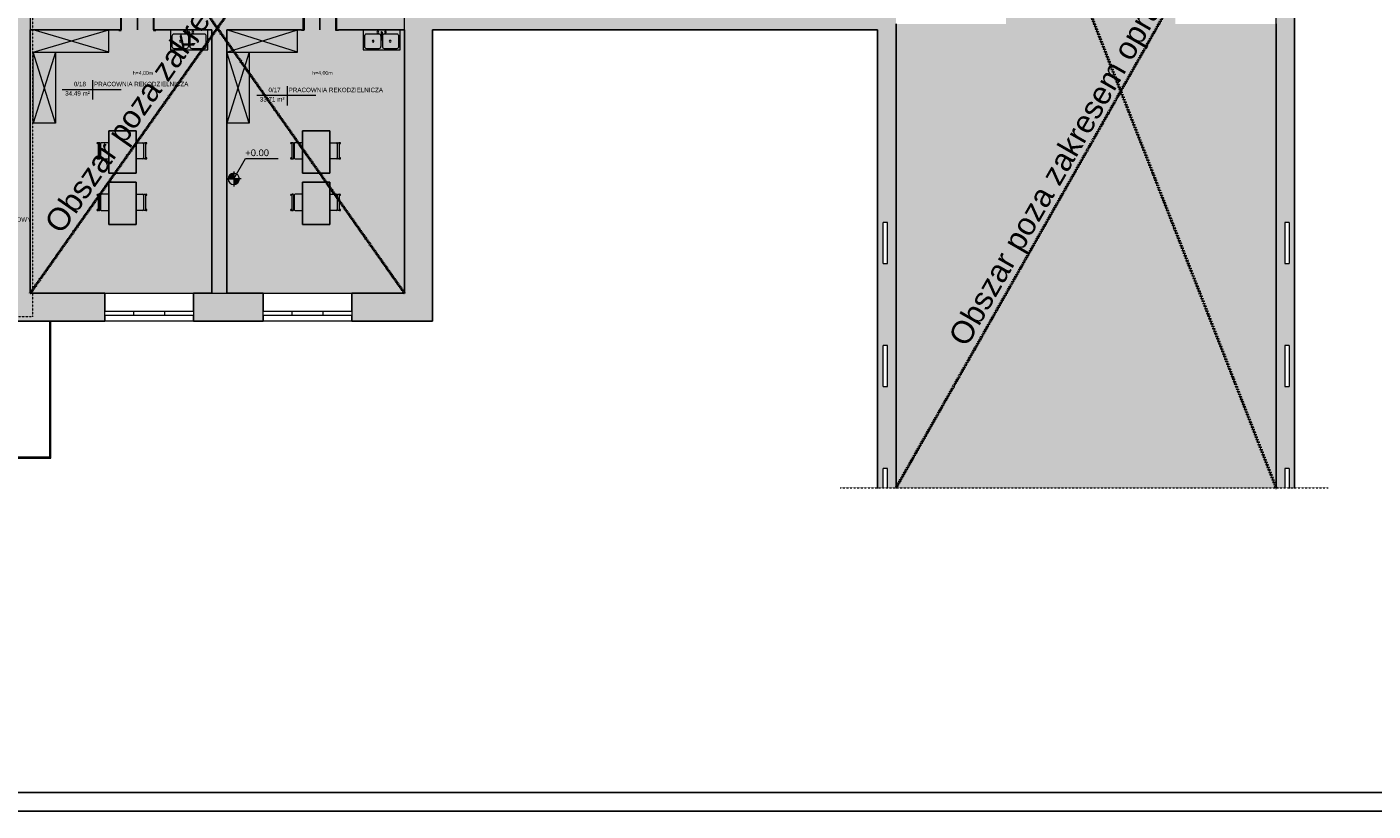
# Model space of a CAD drawing. Header units: inches. Extents: x -112469 to 885939, y -131046 to 286269.
# Tile 42 of 138: x 1361 to 37501, y -131046 to -109999. Entities that reach past the tile are written whole.
import ezdxf

# ---------------------------------------------------------------- set-up
doc = ezdxf.new("R2010")
doc.units = ezdxf.units.IN
doc.header["$MEASUREMENT"] = 0
doc.linetypes.add('Aligning Line 1_8_', pattern=[0.635, 0.3175, -0.3175])
for name, color, linetype, lineweight in [('A-AREA-IDEN', 251, 'Continuous', 9), ('A-DETL', 251, 'Continuous', 9), ('A-DETL-GENF', 254, 'Continuous', 9), ('A-DETL-MEDM', 251, 'Continuous', 25), ('A-DETL-THIN', 251, 'Continuous', 9), ('A-DOOR', 251, 'Continuous', 9), ('A-DOOR-FRAM', 251, 'Continuous', 18), ('A-FLOR-HRAL', 251, 'Continuous', 9), ('A-GLAZ', 251, 'Continuous', 9), ('A-WALL', 251, 'Continuous', 9), ('A-WALL-PATT', 254, 'Continuous', 25), ('G-ANNO-DIMS', 251, 'Continuous', 9), ('G-ANNO-TEXT', 251, 'Continuous', 9), ('I-FURN', 251, 'Continuous', 9), ('I-WALL', 251, 'Continuous', 9), ('P-SANR-FIXT', 251, 'Continuous', 9)]:
    doc.layers.add(name, color=color, linetype=linetype, lineweight=lineweight)
doc.styles.add('Arial', font='arial.ttf', dxfattribs={"height": 25})
doc.styles.add('Arial_2', font='arial.ttf', dxfattribs={"height": 10})
doc.styles.add('Arial_3', font='arial.ttf', dxfattribs={"height": 15})
doc.styles.add('Arial_5', font='arial.ttf', dxfattribs={"height": 20})
doc.styles.add('Arial_9', font='arial.ttf', dxfattribs={"height": 0.25})
doc.styles.add('Arial_B', font='arial.ttf', dxfattribs={"height": 0.25})

# ---------------------------------------------------------------- blocks, each defined once
blk = doc.blocks.new('Drzwi-wewnętrzne-jednoskrzydłowe-dwupanelowe-drewniane - 900 x 2100mm-321364-3_Poziom parteru')
at = {"layer": 'A-DOOR', "lineweight": 18}
for p, q in [((42.5, 111.1825), (39, 111.1825)), ((39, 111.1825), (39, 26.1825)), ((42.5, 26.1825), (42.5, 111.1825)), ((39, 26.1825), (42.5, 26.1825))]:
    blk.add_line(p, q, dxfattribs=at)
at = {"layer": 'A-DOOR'}
for p, q in [((-43.135, 28.1825), (-49.635, 28.1825)), ((-49.635, 28.1825), (-49.635, 26.1825)), ((-49.635, 26.1825), (-43.135, 26.1825)), ((-43.135, 26.1825), (-43.135, 28.1825)), ((49.635, 28.1825), (43.135, 28.1825)), ((43.135, 28.1825), (43.135, 26.1825)), ((43.135, 26.1825), (49.635, 26.1825)), ((49.635, 26.1825), (49.635, 28.1825)), ((-43.135, -26.8175), (-49.635, -26.8175)), ((-49.635, -26.8175), (-49.635, -28.8175)), ((-49.635, -28.8175), (-43.135, -28.8175)), ((-43.135, -28.8175), (-43.135, -26.8175)), ((49.635, -26.8175), (43.135, -26.8175)), ((43.135, -26.8175), (43.135, -28.8175)), ((43.135, -28.8175), (49.635, -28.8175)), ((49.635, -28.8175), (49.635, -26.8175))]:
    blk.add_line(p, q, dxfattribs=at)
blk.add_arc((42.5, 26.1825), 85, 90, 180, dxfattribs=at)
at = {"layer": 'A-DOOR-FRAM'}
for p, q in [((-42.5, 26.1825), (-45, 26.1825)), ((-45, 26.1825), (-45, -26.8175)), ((-42.5, 22.6825), (-42.5, 26.1825)), ((-41.23, 22.6825), (-42.5, 22.6825)), ((-42.5, -26.8175), (-42.5, 19.19)), ((-42.5, 19.19), (-41.23, 19.19)), ((-41.23, 19.19), (-41.23, 22.6825)), ((42.5, 22.6825), (41.23, 22.6825)), ((41.23, 22.6825), (41.23, 19.19)), ((41.23, 19.19), (42.5, 19.19)), ((42.5, 26.1825), (42.5, 22.6825)), ((45, 26.1825), (42.5, 26.1825)), ((42.5, 19.19), (42.5, -26.8175)), ((45, -26.8175), (45, 26.1825)), ((-45, -26.8175), (-42.5, -26.8175)), ((42.5, -26.8175), (45, -26.8175))]:
    blk.add_line(p, q, dxfattribs=at)
blk = doc.blocks.new('Drzwi-wewnętrzne-jednoskrzydłowe-dwupanelowe-drewniane - 900 x 2100mm-327950-3_Poziom parteru')
at = {"layer": 'A-DOOR'}
for p, q in [((-49.635, 28.8175), (-43.135, 28.8175)), ((-49.635, 26.8175), (-49.635, 28.8175)), ((-43.135, 26.8175), (-49.635, 26.8175)), ((-43.135, 28.8175), (-43.135, 26.8175)), ((43.135, 28.8175), (49.635, 28.8175)), ((43.135, 26.8175), (43.135, 28.8175)), ((49.635, 26.8175), (43.135, 26.8175)), ((49.635, 28.8175), (49.635, 26.8175)), ((-49.635, -26.1825), (-43.135, -26.1825)), ((-49.635, -28.1825), (-49.635, -26.1825)), ((-43.135, -28.1825), (-49.635, -28.1825)), ((-43.135, -26.1825), (-43.135, -28.1825)), ((43.135, -26.1825), (49.635, -26.1825)), ((43.135, -28.1825), (43.135, -26.1825)), ((49.635, -28.1825), (43.135, -28.1825)), ((49.635, -26.1825), (49.635, -28.1825))]:
    blk.add_line(p, q, dxfattribs=at)
at = {"layer": 'A-DOOR', "lineweight": 18}
for p, q in [((39, -26.1825), (42.5, -26.1825)), ((39, -111.1825), (39, -26.1825)), ((42.5, -26.1825), (42.5, -111.1825)), ((42.5, -111.1825), (39, -111.1825))]:
    blk.add_line(p, q, dxfattribs=at)
at = {"layer": 'A-DOOR'}
blk.add_arc((42.5, -26.1825), 85, 180, 270, dxfattribs=at)
at = {"layer": 'A-DOOR-FRAM'}
for p, q in [((-45, 26.8175), (-42.5, 26.8175)), ((-45, -26.1825), (-45, 26.8175)), ((-42.5, 26.8175), (-42.5, -19.19)), ((42.5, 26.8175), (45, 26.8175)), ((42.5, -19.19), (42.5, 26.8175)), ((45, 26.8175), (45, -26.1825)), ((-42.5, -26.1825), (-45, -26.1825)), ((-42.5, -19.19), (-41.23, -19.19)), ((-42.5, -22.6825), (-42.5, -26.1825)), ((-41.23, -22.6825), (-42.5, -22.6825)), ((-41.23, -19.19), (-41.23, -22.6825)), ((41.23, -19.19), (42.5, -19.19)), ((41.23, -22.6825), (41.23, -19.19)), ((42.5, -22.6825), (41.23, -22.6825)), ((42.5, -26.1825), (42.5, -22.6825)), ((45, -26.1825), (42.5, -26.1825))]:
    blk.add_line(p, q, dxfattribs=at)
blk = doc.blocks.new('Aluminum_1 szybowe - Okno 110_250 p_190-437917-3_Poziom parteru')
at = {"layer": 'A-GLAZ'}
for p, q in [((-81.3, 12.7), (-27.2, 12.7)), ((-81.3, 1.2), (-27.2, 1.2)), ((-27.2, 1.2), (-27.2, 12.7))]:
    blk.add_line(p, q, dxfattribs=at)
blk = doc.blocks.new('Aluminum_1 szybowe - Okno 110_250 p_190-V3-3_Poziom parteru')
at = {"layer": 'A-GLAZ'}
for p, q in [((-137.2, 12.7), (-27.2, 12.7)), ((-137.2, 12.7), (-137.2, 1.2)), ((-137.2, 1.2), (-27.2, 1.2)), ((-27.2, 1.2), (-27.2, 12.7))]:
    blk.add_line(p, q, dxfattribs=at)
blk = doc.blocks.new('Aluminum_1 szybowe - Okno 110_250 p_190-V4-3_Poziom parteru')
at = {"layer": 'A-GLAZ'}
for p, q in [((-137.2, 12.7), (-83.1, 12.7)), ((-137.2, 12.7), (-137.2, 1.2)), ((-137.2, 1.2), (-83.1, 1.2))]:
    blk.add_line(p, q, dxfattribs=at)
blk = doc.blocks.new('Krzesło Breuera - Krzesło Breuera-494065-3_Poziom parteru')
at = {"layer": 'I-FURN'}
for p, q in [((-21.6, 7.1), (-21.6, -12.7)), ((21.6, -12.7), (21.6, 7.1)), ((-21.6, -17.6), (-21.6, -20.1)), ((20.3, -16.3), (-20.3, -16.3)), ((-20.3, -21.3), (20.3, -21.3)), ((-19.1, -15.2), (19, -15.2)), ((21.6, -20.1), (21.6, -17.6))]:
    blk.add_line(p, q, dxfattribs=at)
for centre, radius, start, end in [((-20.3, -23.1), 1.51, 360, 180), ((-20.3, -23.1), 1.51, 180, 360), ((-19.1, -12.7), 2.54, 180, 270), ((-20.3, -17.6), 1.27, 90, 180), ((-20.3, -20.1), 1.27, 180, 270), ((20.4, -23.1), 1.51, 360, 180), ((20.4, -23.1), 1.51, 180, 360), ((19, -12.7), 2.54, 270, 360), ((20.3, -17.6), 1.27, 360, 90), ((20.3, -20.1), 1.27, 270, 360)]:
    blk.add_arc(centre, radius, start, end, dxfattribs=at)
blk = doc.blocks.new('Krzesło Breuera - Krzesło Breuera-V10-3_Poziom parteru')
at = {"layer": 'I-FURN'}
for p, q in [((-21.6, 17.6), (-21.6, 20.1)), ((-21.6, -3.8), (-21.6, 12.7)), ((-20.3, 21.3), (20.3, 21.3)), ((20.3, 16.3), (-20.3, 16.3)), ((-19.1, 15.2), (19, 15.2)), ((21.6, 20.1), (21.6, 17.6)), ((21.6, 12.7), (21.6, -3.8))]:
    blk.add_line(p, q, dxfattribs=at)
for centre, radius, start, end in [((-20.3, 23.1), 1.51, 0, 180), ((-20.3, 23.1), 1.51, 180, 0), ((-20.3, 20.1), 1.27, 90, 180), ((-20.3, 17.6), 1.27, 180, 270), ((-19.1, 12.7), 2.54, 90, 180), ((20.4, 23.1), 1.51, 0, 180), ((20.4, 23.1), 1.51, 180, 0), ((19, 12.7), 2.54, 0, 90), ((20.3, 20.1), 1.27, 0, 90), ((20.3, 17.6), 1.27, 270, 0)]:
    blk.add_arc(centre, radius, start, end, dxfattribs=at)
blk = doc.blocks.new('Zlew kuchenny podwójny - 1000 x 535mm-496617-3_Poziom parteru')
at = {"layer": 'P-SANR-FIXT'}
for p, q in [((51.6, 27), (-48.4, 27)), ((-48.4, 27), (-48.4, -26.5)), ((-44.6, 10.5), (-44.6, -17.6)), ((-5.4, 15.6), (-39.5, 15.6)), ((-0.3, 10.5), (-0.3, -17.6)), ((0.3, 21.3), (0.3, 1.5)), ((2.8, 21.3), (2.8, 1.5)), ((3.5, 10.5), (3.5, -17.6)), ((42.7, 15.6), (8.6, 15.6)), ((47.8, -17.6), (47.8, 10.5)), ((51.6, -26.5), (51.6, 27)), ((-48.4, -26.5), (51.6, -26.5)), ((-39.5, -22.7), (-5.4, -22.7)), ((8.6, -22.7), (42.7, -22.7))]:
    blk.add_line(p, q, dxfattribs=at)
for centre, radius, start, end in [((-39.5, 10.5), 5.08, 90, 180), ((-8.4, 21.3), 2.54, 360, 180), ((-8.4, 21.3), 2.54, 180, 360), ((-5.4, 10.5), 5.08, 360, 90), ((1.6, 21.3), 1.27, 360, 180), ((1.6, 1.5), 1.27, 180, 0), ((8.6, 10.5), 5.08, 90, 180), ((11.6, 21.3), 2.54, 360, 180), ((11.6, 21.3), 2.54, 180, 360), ((42.7, 10.5), 5.08, 360, 90), ((-39.5, -17.6), 5.08, 180, 270), ((-21.5, -3.6), 2.54, 0, 180), ((-21.5, -3.6), 2.54, 180, 360), ((-5.4, -17.6), 5.08, 270, 0), ((8.6, -17.6), 5.08, 180, 270), ((24.7, -3.6), 2.54, 0, 180), ((24.7, -3.6), 2.54, 180, 360), ((42.7, -17.6), 5.08, 270, 0)]:
    blk.add_arc(centre, radius, start, end, dxfattribs=at)
blk = doc.blocks.new('Poręcz - Poręcz-564848-3_Poziom parteru')
at = {"layer": 'A-FLOR-HRAL'}
for p, q in [((16893.1, -10415.5), (16893.1, -10780.2)), ((16896.1, -10783.2), (16896.1, -10415.5)), ((16893.1, -10780.2), (16783.6, -10780.2)), ((16783.6, -10780.2), (16783.6, -10783.2)), ((16783.6, -10783.2), (16896.1, -10783.2))]:
    blk.add_line(p, q, dxfattribs=at)
blk.add_open_spline([(16896.1, -10783.2), (16896.1, -10783.2), (16896.1, -10783.2), (16896, -10783.1), (16895.9, -10783), (16895.8, -10782.9), (16895.8, -10782.8), (16895.7, -10782.8), (16895.5, -10782.6), (16895.4, -10782.5), (16895.3, -10782.4), (16895.2, -10782.3), (16895.1, -10782.2), (16895, -10782.1), (16894.9, -10782), (16894.8, -10781.9), (16894.7, -10781.8), (16894.6, -10781.7), (16894.5, -10781.6), (16894.4, -10781.5), (16894.3, -10781.4), (16894.2, -10781.3), (16894.1, -10781.2), (16894, -10781.1), (16894, -10781.1), (16893.9, -10781), (16893.8, -10780.9), (16893.7, -10780.8), (16893.6, -10780.7), (16893.5, -10780.6), (16893.4, -10780.5), (16893.3, -10780.4), (16893.2, -10780.3), (16893.1, -10780.2), (16893.1, -10780.2), (16893.1, -10780.2)], degree=3, knots=[0, 0, 0, 0, 0.083333, 0.125, 0.166667, 0.208333, 0.229167, 0.25, 0.291667, 0.333333, 0.354167, 0.375, 0.395833, 0.416667, 0.4375, 0.458333, 0.479167, 0.5, 0.520833, 0.541667, 0.5625, 0.583333, 0.604167, 0.625, 0.645833, 0.666667, 0.6875, 0.708333, 0.75, 0.770833, 0.791667, 0.833333, 0.875, 0.916667, 1, 1, 1, 1], dxfattribs=at)
blk = doc.blocks.new('Aluminum_2 szybowe - 160x140-V12-3_Poziom parteru')
at = {"layer": 'A-GLAZ'}
for p, q in [((-137.2, 25.2), (22.8, 25.2)), ((-137.2, 13.7), (-137.2, 25.2)), ((22.8, 13.7), (-137.2, 13.7)), ((22.8, 25.2), (22.8, 13.7))]:
    blk.add_line(p, q, dxfattribs=at)
blk = doc.blocks.new('Aluminum_2 szybowe - 160x140-V13-3_Poziom parteru')
at = {"layer": 'A-GLAZ'}
for p, q in [((-137.2, 25.2), (22.8, 25.2)), ((-137.2, 13.7), (-137.2, 25.2)), ((22.8, 13.7), (-137.2, 13.7)), ((22.8, 25.2), (22.8, 13.7))]:
    blk.add_line(p, q, dxfattribs=at)
blk = doc.blocks.new('Etyk_pom_1_mala - Etyk_pom_1_mala-219433-3_Poziom parteru')
at = {"layer": 'A-AREA-IDEN'}
for p, q in [((-0.096, 0.144), (-0.096, -0.378)), ((-0.915, -0.101), (0.666, -0.101))]:
    blk.add_line(p, q, dxfattribs=at)
blk = doc.blocks.new('piwnica')
at = {"layer": 'A-DETL-GENF', "true_color": 0xe5e5e5}
for points in [[(19076.09, -1014.99), (19076.09, 6052.75), (17526.09, 6052.75), (17526.09, 6582.75), (21526.09, 6582.75), (21526.09, 6052.75), (19476.09, 6052.75), (19476.09, -1014.99), (24246.09, -1014.99), (24246.09, 6052.75), (22426.09, 6052.75), (22426.09, 6582.75), (24246.09, 6582.75), (24246.09, 8532.75), (22966.09, 8532.75), (22966.09, 8872.75), (24246.09, 8872.75), (24246.09, 10012.75), (22924.74, 10012.75), (22924.74, 10072.75), (23116.09, 10072.75), (23116.09, 10056.4), (23136.09, 10056.4), (23136.09, 10102.75), (23196.09, 10102.75), (23196.09, 10056.4), (23216.09, 10056.4), (23216.09, 10072.75), (24246.09, 10072.75), (24246.09, 10982.75), (23216.09, 10982.75), (23216.09, 10999.1), (23196.09, 10999.1), (23196.09, 10952.75), (23136.09, 10952.75), (23136.09, 11062.75), (23196.09, 11062.75), (23196.09, 11016.4), (23216.09, 11016.4), (23216.09, 11042.75), (24246.09, 11042.75), (24246.09, 11992.75), (23196.09, 11992.75), (23196.09, 11912.75), (23136.09, 11912.75), (23136.09, 11992.75), (22936.09, 11992.75), (22936.09, 12232.75), (22826.09, 12232.75), (22826.09, 12292.75), (22996.09, 12292.75), (22996.09, 12052.75), (24246.09, 12052.75), (24246.09, 13212.75), (21916.09, 13212.75), (21916.09, 12292.75), (21976.09, 12292.75), (21976.09, 12232.75), (21916.09, 12232.75), (21916.09, 10072.75), (22074.74, 10072.75), (22074.74, 10012.75), (21916.09, 10012.75), (21916.09, 8872.75), (21966.09, 8872.75), (21966.09, 8532.75), (21816.09, 8532.75), (21816.09, 8872.75), (21862.44, 8872.75), (21862.44, 8892.75), (21856.09, 8892.75), (21856.09, 10012.75), (21697.44, 10012.75), (21697.44, 10072.75), (21856.09, 10072.75), (21856.09, 12232.75), (21796.09, 12232.75), (21796.09, 12292.75), (21856.09, 12292.75), (21856.09, 13212.75), (19476.09, 13212.75), (19476.09, 12052.75), (20776.09, 12052.75), (20776.09, 12292.75), (20946.09, 12292.75), (20946.09, 12232.75), (20836.09, 12232.75), (20836.09, 11992.75), (20636.09, 11992.75), (20636.09, 11912.75), (20576.09, 11912.75), (20576.09, 11992.75), (19476.09, 11992.75), (19476.09, 11042.75), (20556.09, 11042.75), (20556.09, 11016.4), (20576.09, 11016.4), (20576.09, 11062.75), (20636.09, 11062.75), (20636.09, 10952.75), (20576.09, 10952.75), (20576.09, 10999.1), (20556.09, 10999.1), (20556.09, 10982.75), (19476.09, 10982.75), (19476.09, 10072.75), (20556.09, 10071.66), (20556.09, 10056.4), (20576.09, 10056.4), (20576.09, 10102.75), (20636.09, 10102.75), (20636.09, 10056.4), (20656.09, 10056.4), (20656.09, 10072.75), (20847.44, 10072.75), (20847.44, 10012.75), (19476.09, 10012.75), (19476.09, 8872.75), (20816.09, 8872.75), (20816.09, 8532.75), (18526.09, 8532.75), (18526.09, 8872.75), (18976.09, 8872.75), (18976.09, 13212.75), (17176.09, 13212.75), (17176.09, 8872.75), (17626.09, 8872.75), (17626.09, 8532.75), (16326.09, 8532.75), (16326.09, 8872.75), (17076.09, 8872.75), (17076.09, 13212.75), (14196.09, 13212.75), (14196.09, 8872.75), (15426.09, 8872.75), (15426.09, 8532.75), (14196.09, 8532.75), (14196.09, 6582.75), (16626.09, 6582.75), (16626.09, 6052.75), (14196.09, 6052.75), (14196.09, -1014.99), (18580.69, -1014.99)], [(37454.19, -6258.34), (47646.09, -6258.34), (47646.09, 6212.75), (44946.09, 6212.75), (44946.09, 8217.75), (45066.09, 8217.75), (45066.09, 6582.75), (47646.09, 6582.75), (47646.09, 11762.75), (45066.09, 11762.75), (45066.09, 9117.75), (44946.09, 9117.75), (44946.09, 12262.75), (40396.09, 12262.75), (40396.09, 6212.75), (37446.09, 6212.75), (37446.09, -6258.34)]]:
    blk.add_hatch(color=254, dxfattribs=at).paths.add_polyline_path(points)
at = {"layer": 'A-WALL-PATT', "lineweight": 9}
h = blk.add_hatch(color=251, dxfattribs=at)
h.paths.add_polyline_path([(14036.09, -1764.99), (14196.09, -1764.99), (14196.09, 6798.88), (13736.09, 6798.88), (13736.09, -1764.99), (13898.06, -1764.99)])
h.paths.add_polyline_path([(14136.88, 8398.88), (14196.09, 8398.88), (14196.09, 13212.75), (13736.09, 13212.75), (13736.09, 8398.88), (14085.86, 8398.88)])
h = blk.add_hatch(color=251, dxfattribs=at)
h.paths.add_polyline_path([(19076.09, -1014.99), (19476.09, -1014.99), (19476.09, 6052.75), (21526.09, 6052.75), (21526.09, 6582.75), (17526.09, 6582.75), (17526.09, 6052.75), (19076.09, 6052.75), (19076.09, 293.29)])
h.paths.add_polyline_path([(14778.28, 6052.75), (16626.09, 6052.75), (16626.09, 6582.75), (14196.09, 6582.75), (14196.09, 6052.75)])
h.paths.add_polyline_path([(23580.49, 6052.75), (24246.09, 6052.75), (24246.09, 6582.75), (22426.09, 6582.75), (22426.09, 6052.75), (22966.09, 6052.75)])
h.paths.add_polyline_path([(23580.49, 8532.75), (24246.09, 8532.75), (24246.09, 8872.75), (22966.09, 8872.75), (22966.09, 8532.75), (23012.44, 8532.75)])
h.paths.add_polyline_path([(21816.09, 8532.75), (21966.09, 8532.75), (21966.09, 8872.75), (21916.09, 8872.75), (21916.09, 10012.75), (22074.74, 10012.75), (22074.74, 10072.75), (21916.09, 10072.75), (21916.09, 12232.75), (21976.09, 12232.75), (21976.09, 12292.75), (21916.09, 12292.75), (21916.09, 13212.75), (21856.09, 13212.75), (21856.09, 12292.75), (21796.09, 12292.75), (21796.09, 12232.75), (21856.09, 12232.75), (21856.09, 10072.75), (21697.44, 10072.75), (21697.44, 10012.75), (21856.09, 10012.75), (21857.15, 8892.75), (21862.44, 8892.75), (21862.44, 8872.75), (21816.09, 8872.75), (21816.09, 8567.75)])
h.paths.add_polyline_path([(19476.09, 8532.75), (20816.09, 8532.75), (20816.09, 8872.75), (19476.09, 8872.75), (19476.09, 10012.75), (20847.44, 10012.75), (20847.44, 10072.75), (20656.09, 10072.75), (20656.09, 10056.4), (20636.09, 10056.4), (20636.09, 10102.75), (20576.09, 10102.75), (20576.09, 10056.4), (20556.09, 10056.4), (20556.09, 10072.75), (19476.09, 10072.75), (19476.09, 10982.75), (20556.09, 10982.75), (20556.09, 10999.1), (20576.09, 10999.1), (20576.09, 10952.75), (20636.09, 10952.75), (20636.09, 11062.75), (20576.09, 11062.75), (20576.09, 11016.4), (20556.09, 11016.4), (20556.09, 11042.75), (19476.09, 11042.75), (19476.09, 11992.75), (20576.09, 11992.75), (20576.09, 11912.75), (20636.09, 11912.75), (20636.09, 11992.75), (20836.09, 11992.75), (20836.09, 12232.75), (20946.09, 12232.75), (20946.09, 12292.75), (20776.09, 12292.75), (20776.09, 12052.75), (19476.09, 12052.75), (19476.09, 13212.75), (18976.09, 13212.75), (18976.09, 8872.75), (18526.09, 8872.75), (18526.09, 8532.75), (18976.09, 8532.75)])
h.paths.add_polyline_path([(17418.94, 8532.75), (17626.09, 8532.75), (17626.09, 8872.75), (17176.09, 8872.75), (17176.09, 13212.75), (17076.09, 13212.75), (17076.09, 8872.75), (16326.09, 8872.75), (16326.09, 8532.75), (16538.72, 8532.75)])
h.paths.add_polyline_path([(14196.09, 8532.75), (15426.09, 8532.97), (15426.09, 8872.75), (14196.09, 8872.75)])
h.paths.add_polyline_path([(23580.49, 10012.75), (24246.09, 10012.75), (24246.09, 10072.75), (23216.09, 10071.61), (23216.09, 10056.4), (23196.09, 10056.4), (23196.09, 10102.75), (23136.09, 10102.75), (23136.09, 10056.4), (23116.09, 10056.4), (23116.09, 10072.75), (22924.74, 10072.75), (22924.74, 10012.75), (23302.31, 10012.75)])
h.paths.add_polyline_path([(23196.09, 10952.75), (23196.09, 10999.1), (23216.09, 10999.1), (23216.09, 10982.75), (24246.09, 10982.75), (24246.09, 11042.75), (23216.09, 11042.75), (23216.09, 11016.4), (23196.09, 11016.4), (23196.09, 11062.75), (23136.09, 11062.75), (23136.09, 10952.75), (23171.09, 10952.75)])
h.paths.add_polyline_path([(23171.09, 11912.75), (23196.09, 11912.75), (23196.09, 11992.75), (24246.09, 11992.75), (24246.09, 12052.75), (22996.09, 12052.75), (22996.09, 12292.75), (22826.09, 12292.75), (22826.09, 12232.75), (22936.09, 12232.75), (22936.09, 11992.75), (23136.09, 11992.75), (23136.09, 11912.75)])
h = blk.add_hatch(color=251, dxfattribs=at)
h.paths.add_polyline_path([(24246.09, -1014.99), (24996.09, -1014.99), (24996.09, 6582.75), (24246.09, 6582.75), (24246.09, 293.29)])
h.paths.add_polyline_path([(24621.09, 8532.75), (24996.09, 8532.75), (24996.09, 13212.75), (24246.09, 13212.75), (24246.09, 8532.75), (24460.71, 8532.75)])
h = blk.add_hatch(color=251, dxfattribs=at)
h.paths.add_polyline_path([(47996.09, -6258.34), (48146.09, -6258.34), (48146.09, 11762.75), (47646.09, 11762.75), (47646.09, -6258.34), (47881.79, -6258.34), (47881.79, -5717.25), (47996.09, -5717.25), (47996.09, -5768.05)])
h.paths.add_polyline_path([(47881.79, -3517.25), (47881.79, -2417.25), (47996.09, -2417.25), (47996.09, -3517.25)])
h.paths.add_polyline_path([(47996.09, -217.25), (47881.79, -217.25), (47881.79, 882.75), (47996.09, 882.75), (47996.09, -166.45)])
blk.add_hatch(color=251, dxfattribs=at).paths.add_polyline_path([(35903.58, 6052.75), (36946.09, 6052.75), (36946.09, 6582.75), (24996.09, 6582.75), (24996.09, 6052.75), (28861.81, 6052.75)])
h = blk.add_hatch(color=251, dxfattribs=at)
h.paths.add_polyline_path([(37242.96, -6258.34), (37446.09, -6258.34), (37446.09, 6582.75), (36946.09, 6582.75), (36946.09, -6258.34), (37096.09, -6258.34), (37096.09, -5717.25), (37210.39, -5717.25), (37210.39, -6258.34)])
h.paths.add_polyline_path([(37210.39, -3517.25), (37096.09, -3517.25), (37096.09, -2417.25), (37210.39, -2417.25), (37210.39, -3466.45)])
h.paths.add_polyline_path([(37097.29, -217.25), (37096.09, -217.25), (37096.09, 882.75), (37210.39, 882.75), (37210.39, -217.25)])
h = blk.add_hatch(color=251, dxfattribs=at)
h.paths.add_polyline_path([(24996.09, -1764.99), (24996.09, -1014.99), (22830.69, -1014.99), (22830.69, -1764.99), (24246.09, -1764.99)])
h.paths.add_polyline_path([(20456.09, -1764.99), (20456.09, -1014.99), (18580.69, -1014.99), (18580.69, -1764.99), (19476.09, -1764.99)])
h.paths.add_polyline_path([(16206.09, -1764.99), (16206.09, -1014.99), (14196.09, -1014.99), (14196.09, -1764.99), (14778.28, -1764.99)])
at = {"layer": 'G-ANNO-DIMS'}
h = blk.add_hatch(color=251, dxfattribs=at)
edge = h.paths.add_edge_path()
edge.add_arc((19664.84, 2053.54), 150, 90, 180)
edge.add_line((19514.84, 2053.54), (19664.84, 2053.54))
edge.add_line((19664.84, 2053.54), (19664.84, 2203.54))
h = blk.add_hatch(color=251, dxfattribs=at)
edge = h.paths.add_edge_path()
edge.add_arc((19664.84, 2053.54), 150, 270, 360)
edge.add_line((19814.84, 2053.54), (19664.84, 2053.54))
edge.add_line((19664.84, 2053.54), (19664.84, 1903.54))
at = {"layer": 'A-DETL', "color": 251, "linetype": 'Aligning Line 1_8_', "lineweight": 18}
for p, q in [((14260.53, 14325.68), (14260.53, -1644.99)), ((14260.53, -1644.99), (7660.53, -1644.99))]:
    blk.add_line(p, q, dxfattribs=at)
at = {"layer": 'A-DETL', "color": 251, "linetype": 'Aligning Line 1_8_', "lineweight": 50}
for p, q in [((24246.09, 13212.75), (14196.09, -1014.99)), ((14196.09, 13212.75), (24246.09, -1014.99)), ((40396.09, 12262.75), (47646.09, -6241.85)), ((37446.09, -6241.85), (47646.09, 11762.75))]:
    blk.add_line(p, q, dxfattribs=at)
at = {"layer": 'A-DETL', "color": 251, "linetype": 'Aligning Line 1_8_'}
blk.add_line((35946.09, -6241.85), (49046.09, -6241.85), dxfattribs=at)
at = {"layer": 'A-DETL-MEDM', "color": 251}
for p, q in [((17076.09, 6052.75), (17076.09, 7162.75)), ((21976.09, 6052.75), (21976.09, 7162.75))]:
    blk.add_line(p, q, dxfattribs=at)
at = {"layer": 'A-DETL-THIN', "color": 251}
for p, q in [((14196.09, 13212.75), (14196.09, -1014.99)), ((24246.09, -1014.99), (24246.09, 13212.75)), ((47646.09, -6258.34), (47646.09, 11762.75)), ((37446.09, 6212.75), (37446.09, -6258.34)), ((14276.09, 5452.75), (16306.98, 6052.75)), ((16306.98, 5452.75), (14276.09, 6052.75)), ((16306.98, 6052.75), (14406.98, 6052.75)), ((16306.98, 5452.75), (16306.98, 6052.75)), ((19476.09, 5452.75), (21376.09, 6052.75)), ((21376.09, 5452.75), (19476.09, 6052.75)), ((21376.09, 5452.75), (21376.09, 6052.75)), ((14276.09, 5452.75), (16306.98, 5452.75)), ((14276.09, 5452.75), (14876.09, 5452.75)), ((14276.09, 3552.75), (14276.09, 5452.75)), ((14876.09, 5452.75), (14276.09, 3552.75)), ((14876.09, 3552.75), (14276.09, 5452.75)), ((14876.09, 5452.75), (14876.09, 3552.75)), ((19476.09, 5452.75), (21376.09, 5452.75)), ((19476.09, 5452.75), (20076.09, 5452.75)), ((20076.09, 5452.75), (19476.09, 3552.75)), ((20076.09, 3552.75), (19476.09, 5452.75)), ((20076.09, 5452.75), (20076.09, 3552.75)), ((14876.09, 3552.75), (14276.09, 3552.75)), ((17046.98, 3345.81), (16306.98, 3345.81)), ((16306.98, 3345.81), (16306.98, 2205.81)), ((16306.98, 3345.81), (17046.98, 3345.81)), ((16306.98, 2205.81), (16306.98, 3345.81)), ((17046.98, 2205.81), (17046.98, 3345.81)), ((17046.98, 3345.81), (17046.98, 2205.81)), ((20076.09, 3552.75), (19476.09, 3552.75)), ((22246.98, 3345.81), (21506.98, 3345.81)), ((21506.98, 3345.81), (21506.98, 2205.81)), ((21506.98, 3345.81), (22246.98, 3345.81)), ((21506.98, 2205.81), (21506.98, 3345.81)), ((22246.98, 2205.81), (22246.98, 3345.81)), ((22246.98, 3345.81), (22246.98, 2205.81)), ((16306.98, 2205.81), (17046.98, 2205.81)), ((17046.98, 2205.81), (16306.98, 2205.81)), ((21506.98, 2205.81), (22246.98, 2205.81)), ((22246.98, 2205.81), (21506.98, 2205.81)), ((17046.98, 1965.81), (16306.98, 1965.81)), ((16306.98, 1965.81), (16306.98, 825.81)), ((16306.98, 1965.81), (17046.98, 1965.81)), ((16306.98, 825.81), (16306.98, 1965.81)), ((17046.98, 825.81), (17046.98, 1965.81)), ((17046.98, 1965.81), (17046.98, 825.81)), ((22246.98, 1965.81), (21506.98, 1965.81)), ((21506.98, 1965.81), (21506.98, 825.81)), ((21506.98, 1965.81), (22246.98, 1965.81)), ((21506.98, 825.81), (21506.98, 1965.81)), ((22246.98, 825.81), (22246.98, 1965.81)), ((22246.98, 1965.81), (22246.98, 825.81)), ((16306.98, 825.81), (17046.98, 825.81)), ((17046.98, 825.81), (16306.98, 825.81)), ((21506.98, 825.81), (22246.98, 825.81)), ((22246.98, 825.81), (21506.98, 825.81)), ((14196.09, -1014.99), (24246.09, -1014.99))]:
    blk.add_line(p, q, dxfattribs=at)
at = {"layer": 'A-WALL', "color": 251, "lineweight": 25}
for p, q in [((48146.09, -6258.34), (48146.09, 12262.75)), ((37446.09, -6258.34), (37446.09, 6212.75)), ((47646.09, 6212.75), (47646.09, -6258.34)), ((14196.09, -1014.99), (14196.09, 6052.75)), ((24246.09, 6052.75), (24246.09, -1014.99)), ((24996.09, -1764.99), (24996.09, 6052.75)), ((36946.09, 6052.75), (36946.09, -6258.34)), ((16206.09, -1014.99), (14196.09, -1014.99)), ((16206.09, -1500.69), (16206.09, -1014.99)), ((19076.09, -1014.99), (18580.69, -1014.99)), ((18580.69, -1014.99), (18580.69, -1500.69)), ((20456.09, -1014.99), (19476.09, -1014.99)), ((20456.09, -1500.69), (20456.09, -1014.99)), ((24246.09, -1014.99), (22830.69, -1014.99)), ((22830.69, -1014.99), (22830.69, -1500.69)), ((13736.09, -1764.99), (16206.09, -1764.99)), ((16206.09, -1764.99), (16206.09, -1614.99)), ((18580.69, -1614.99), (18580.69, -1764.99)), ((18580.69, -1764.99), (20456.09, -1764.99)), ((20456.09, -1764.99), (20456.09, -1614.99)), ((22830.69, -1614.99), (22830.69, -1764.99)), ((22830.69, -1764.99), (24996.09, -1764.99))]:
    blk.add_line(p, q, dxfattribs=at)
at = {"layer": 'A-WALL', "color": 251}
for p, q in [((16206.09, -1014.99), (18580.69, -1014.99)), ((20456.09, -1014.99), (22830.69, -1014.99)), ((18580.69, -1764.99), (16206.09, -1764.99)), ((22830.69, -1764.99), (20456.09, -1764.99))]:
    blk.add_line(p, q, dxfattribs=at)
at = {"layer": 'G-ANNO-DIMS', "color": 251}
for p, q in [((19664.84, 2053.54), (19981.9, 2602.7)), ((19981.9, 2602.7), (20859.46, 2602.7)), ((19664.84, 2253.54), (19664.84, 1853.54)), ((19664.84, 2053.54), (19664.84, 2203.54)), ((19864.84, 2053.54), (19464.84, 2053.54)), ((19514.84, 2053.54), (19664.84, 2053.54)), ((19814.84, 2053.54), (19664.84, 2053.54)), ((19664.84, 2053.54), (19664.84, 1903.54))]:
    blk.add_line(p, q, dxfattribs=at)
for start, end in [(90, 180), (0, 90), (180, 270), (270, 0)]:
    blk.add_arc((19664.84, 2053.54), 150, start, end, dxfattribs=at)
at = {"layer": 'I-WALL', "color": 251, "lineweight": 25}
for p, q in [((14196.09, 6052.75), (16579.74, 6052.75)), ((17572.44, 6052.75), (19076.09, 6052.75)), ((19076.09, 6052.75), (19076.09, -1014.99)), ((19476.09, -1014.99), (19476.09, 6052.75)), ((19476.09, 6052.75), (21479.74, 6052.75)), ((22472.44, 6052.75), (24246.09, 6052.75)), ((24996.09, 6052.75), (36946.09, 6052.75))]:
    blk.add_line(p, q, dxfattribs=at)
at = {"layer": 'A-AREA-IDEN', "color": 251, "xscale": 999.9999999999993, "yscale": 999.9999999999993, "zscale": 999.9999999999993}
for p in [(15971.61, 4558.58), (21197.64, 4399.78)]:
    blk.add_blockref('Etyk_pom_1_mala - Etyk_pom_1_mala-219433-3_Poziom parteru', p, dxfattribs=at)
at = {"layer": 'A-DOOR', "color": 251, "xscale": 10, "yscale": 10, "zscale": 10}
blk.add_blockref('Drzwi-wewnętrzne-jednoskrzydłowe-dwupanelowe-drewniane - 900 x 2100mm-321364-3_Poziom parteru', (17076.09, 6320.93), dxfattribs=at)
at = {"layer": 'A-DOOR', "color": 251, "xscale": 10, "yscale": 10, "zscale": 10, "rotation": 180}
blk.add_blockref('Drzwi-wewnętrzne-jednoskrzydłowe-dwupanelowe-drewniane - 900 x 2100mm-327950-3_Poziom parteru', (21976.09, 6320.93), dxfattribs=at)
at = {"layer": 'A-FLOR-HRAL', "color": 251, "xscale": 10, "yscale": 10, "zscale": 10}
blk.add_blockref('Poręcz - Poręcz-564848-3_Poziom parteru', (-154210.13, 102389.9), dxfattribs=at)
at = {"layer": 'A-GLAZ', "color": 251, "xscale": 10, "yscale": 10, "zscale": 10}
for name, p, rotation in [('Aluminum_1 szybowe - Okno 110_250 p_190-V3-3_Poziom parteru', (37222.65, 1154.35), 89.99999999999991), ('Aluminum_1 szybowe - Okno 110_250 p_190-V3-3_Poziom parteru', (47869.54, -488.85), 269.9999999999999), ('Aluminum_2 szybowe - 160x140-V12-3_Poziom parteru', (16434.49, -1363.44), 180), ('Aluminum_2 szybowe - 160x140-V13-3_Poziom parteru', (17209.09, -1363.44), 180), ('Aluminum_2 szybowe - 160x140-V12-3_Poziom parteru', (20684.49, -1363.44), 180), ('Aluminum_2 szybowe - 160x140-V13-3_Poziom parteru', (21459.09, -1363.44), 180), ('Aluminum_1 szybowe - Okno 110_250 p_190-V3-3_Poziom parteru', (37222.65, -2145.65), 89.99999999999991), ('Aluminum_1 szybowe - Okno 110_250 p_190-V3-3_Poziom parteru', (47869.54, -3788.85), 269.9999999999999), ('Aluminum_1 szybowe - Okno 110_250 p_190-437917-3_Poziom parteru', (37222.65, -5445.65), 89.99999999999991), ('Aluminum_1 szybowe - Okno 110_250 p_190-V4-3_Poziom parteru', (47869.54, -7088.85), 269.9999999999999)]:
    blk.add_blockref(name, p, dxfattribs=dict(at, rotation=rotation))
at = {"layer": 'I-FURN', "color": 251, "xscale": 10, "yscale": 10, "zscale": 10, "rotation": 270}
for name, p in [('Krzesło Breuera - Krzesło Breuera-494065-3_Poziom parteru', (16235.55, 2807.99)), ('Krzesło Breuera - Krzesło Breuera-V10-3_Poziom parteru', (17084.81, 2807.99)), ('Krzesło Breuera - Krzesło Breuera-494065-3_Poziom parteru', (21435.55, 2807.99)), ('Krzesło Breuera - Krzesło Breuera-V10-3_Poziom parteru', (22284.81, 2807.99)), ('Krzesło Breuera - Krzesło Breuera-494065-3_Poziom parteru', (16235.55, 1423.61)), ('Krzesło Breuera - Krzesło Breuera-V10-3_Poziom parteru', (17084.81, 1423.61)), ('Krzesło Breuera - Krzesło Breuera-494065-3_Poziom parteru', (21435.55, 1423.61)), ('Krzesło Breuera - Krzesło Breuera-V10-3_Poziom parteru', (22284.81, 1423.61))]:
    blk.add_blockref(name, p, dxfattribs=at)
at = {"layer": 'P-SANR-FIXT', "color": 251, "xscale": 10, "yscale": 10, "zscale": 10}
for p in [(18448.5, 5782.21), (23618.5, 5782.21)]:
    blk.add_blockref('Zlew kuchenny podwójny - 1000 x 535mm-496617-3_Poziom parteru', p, dxfattribs=at)
at = {"layer": 'A-AREA-IDEN', "color": 251, "char_height": 120, "attachment_point": 1, "style": 'Arial'}
for s, insert, width in [('34.49 m²', (15138.34, 4408.58), 857.8056), ('0/18', (15369.7, 4660.29), 424.8944), ('PRACOWNIA REKODZIELNICZA', (15912.48, 4660.29), 3318.9862), ('0/17', (20595.73, 4501.49), 424.8944), ('PRACOWNIA REKODZIELNICZA', (21138.51, 4501.49), 3318.9862), ('33.71 m²', (20364.37, 4249.78), 857.8056), ('ŚCIOWY', (13548.87, 1025.37), 905.9069)]:
    blk.add_mtext(s, dxfattribs=dict(at, insert=insert, width=width))
at = {"layer": 'G-ANNO-DIMS', "color": 251, "insert": (19973.8, 2844.86), "char_height": 180, "width": 601.5934, "attachment_point": 1, "line_spacing_factor": 0.941778, "style": 'Arial_2'}
blk.add_mtext('+0.00', dxfattribs=at)
at = {"layer": 'G-ANNO-TEXT', "color": 251, "char_height": 600, "width": 16643.0325, "attachment_point": 1, "style": 'Arial_5'}
for insert, rotation in [((14544.88, 887.03), 55.043017), ((38821.41, -2186.77), 60.043017)]:
    blk.add_mtext('Obszar poza zakresem opracowania', dxfattribs=dict(at, insert=insert, rotation=rotation))
at = {"layer": 'G-ANNO-TEXT', "color": 251, "char_height": 100, "width": 649.3669, "attachment_point": 1, "style": 'Arial_3'}
for insert in [(16953.26, 4947.65), (21772.05, 4947.65)]:
    blk.add_mtext('h=4,00m', dxfattribs=dict(at, insert=insert))

msp = doc.modelspace()

# ---------------------------------------------------------------- block references
msp.add_blockref('piwnica', (-12750, -116132))

# ---------------------------------------------------------------- next in the draw order: linework, layer by layer
for points in [[(-22272, -89046), (52228, -89046), (52228, -131046), (-22272, -131046)], [(-21772, -89546), (51728, -89546), (51728, -130546), (-21772, -130546)]]:
    msp.add_lwpolyline(points, close=True)

# ---------------------------------------------------------------- next in the draw order: texts
at = {"char_height": 390, "attachment_point": 1}
for s, insert, width, style in [('\\pi1693.11987;FUNDACJA GRAMY Z TOBĄ', (-45247, -118766), 10779.21, 'Arial_B'), ('\\pi297.62855;UL. PIETRASZKI \\pi297.62855;15 25-822 KIELCE', (-42364, -119461), 4767.14, 'Arial_9')]:
    msp.add_mtext(s, dxfattribs=dict(at, insert=insert, width=width, style=style))

doc.saveas('drawing.dxf')
